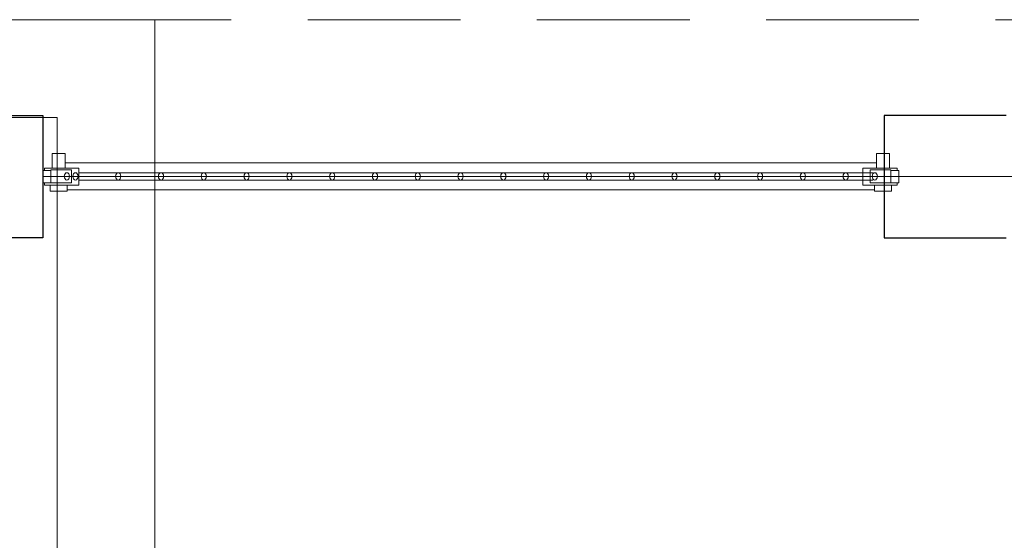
# Model space of a CAD drawing. Header units: inches. Extents: x 1156 to 71303, y -52654 to 51.
# Tile 116 of 151: x 63686 to 63767, y -43276 to -43233. Entities that reach past the tile are written whole.
import ezdxf

# ---------------------------------------------------------------- set-up
doc = ezdxf.new("R2010")
doc.units = ezdxf.units.IN
doc.header["$MEASUREMENT"] = 0
doc.linetypes.add('HIDDEN', pattern=[0.375, 0.25, -0.125])
doc.layers.get('0').update_dxf_attribs({"lineweight": 0})
for name, color, linetype, lineweight in [('--ogr.-słupki', 7, 'Continuous', 30), ('--ogrodzenie', 8, 'Continuous', 0), ('A8a-opisy dodatkowe', 7, 'Continuous', 0)]:
    doc.layers.add(name, color=color, linetype=linetype, lineweight=lineweight)

# ---------------------------------------------------------------- blocks, each defined once
blk = doc.blocks.new('furtka-rzut-1m')
at = {"lineweight": 30}
for p, q in [((-110, 5), (-120, 5)), ((-120, 5), (-120, -5)), ((-120, -5), (-110, -5))]:
    blk.add_line(p, q, dxfattribs=at)
blk = doc.blocks.new('ogr-panel-1m')
at = {"ltscale": 25.4}
for p, q in [((0.84, 1.2), (0.84, 0.7)), ((2.84, 0.7), (2.84, 1.2)), ((97.161, 0.7), (97.161, 1.2)), ((99.161, 1.2), (99.161, 0.7)), ((2.393, 0.5), (0, 0.5)), ((0.2, 0.5), (0.2, 0.7)), ((0.2, 0.5), (0.2, 0.7)), ((4.2, 0.7), (0.2, 0.7)), ((0.92, 0.5), (3.32, 0.5)), ((2.89, 0.7), (2.59, 0.7)), ((2.89, 0.5), (2.771, 0.5)), ((95.801, 0.7), (99.801, 0.7)), ((99.081, 0.5), (96.681, 0.5)), ((97.111, 0.7), (97.411, 0.7)), ((97.111, 0.5), (97.231, 0.5)), ((97.608, 0.5), (100.001, 0.5)), ((0, -0.5), (0.92, -0.5)), ((0.2, -0.7), (0.2, -0.5)), ((0.2, -0.7), (0.2, -0.5)), ((0.2, -0.7), (4.2, -0.7)), ((0.92, -0.02), (2.5, -0.02)), ((3.32, -0.54), (0.92, -0.54)), ((2.59, -0.7), (2.89, -0.7)), ((99.801, -0.7), (95.801, -0.7)), ((96.681, -0.54), (99.081, -0.54)), ((97.411, -0.7), (97.111, -0.7)), ((99.081, -0.02), (97.501, -0.02)), ((100.001, -0.5), (99.081, -0.5))]:
    blk.add_line(p, q, dxfattribs=at)
for p, q in [((2.84, 1.2), (0.84, 1.2)), ((97.161, 1.2), (99.161, 1.2)), ((0, -0.5), (0, 0.5)), ((0.92, -0.54), (0.92, 0.5)), ((3.32, -0.54), (3.32, 0.5)), ((4.2, -0.7), (4.2, 0.7)), ((95.801, -0.7), (95.801, 0.7)), ((96.681, -0.54), (96.681, 0.5)), ((99.081, -0.54), (99.081, 0.5)), ((99.801, 0.7), (99.801, 0.5)), ((100.001, 0.5), (100.001, -0.5)), ((1.093, -1.9), (1.093, -0.7)), ((2.59, -0.7), (2.59, -1.9)), ((97.411, -0.7), (97.411, -1.9)), ((98.908, -1.9), (98.908, -0.7)), ((99.801, -0.7), (99.801, -0.5)), ((2.59, -1.9), (1.093, -1.9)), ((97.411, -1.9), (98.908, -1.9))]:
    blk.add_line(p, q)
for points in [[(2.84, 1.08), (97.161, 1.08)], [(96.971, 0.28), (4.2, 0.28)], [(97.202, 0.28), (97.201, 0.28)], [(4.2, -0.32), (96.971, -0.32)], [(97.201, -0.32), (97.202, -0.32)], [(97.411, -1.12), (2.59, -1.12)]]:
    blk.add_lwpolyline(points)
for centre in [(2.8, -0.02), (3.8, -0.02), (8.8, -0.02), (13.8, -0.02), (18.8, -0.02), (23.8, -0.02), (28.8, -0.02), (33.8, -0.02), (38.8, -0.02), (43.8, -0.02), (48.8, -0.02), (53.8, -0.02), (58.8, -0.02), (63.8, -0.02), (68.8, -0.02), (73.8, -0.02), (78.8, -0.02), (83.8, -0.02), (88.8, -0.02), (93.8, -0.02), (97.201, -0.02)]:
    blk.add_circle(centre, 0.3)

msp = doc.modelspace()

# ---------------------------------------------------------------- linework, layer by layer
at = {"layer": '--ogr.-słupki', "lineweight": 30}
msp.add_lwpolyline([(63677.937, -43250.75), (63677.937, -43240.75), (63687.937, -43240.75), (63687.937, -43250.75)], close=True, dxfattribs=at)
at = {"linetype": 'Continuous', "ltscale": 12}
for p, q in [((63697.093, -43232.909), (63622.193, -43232.909)), ((63697.093, -43232.909), (63697.093, -43340.909)), ((63689.093, -43240.909), (63621.895, -43240.909)), ((63689.093, -43240.909), (63689.093, -43348.909))]:
    msp.add_line(p, q, dxfattribs=at)
at = {"linetype": 'HIDDEN', "ltscale": 50}
msp.add_line((63947.093, -43232.909), (63697.093, -43232.909), dxfattribs=at)
at = {"layer": 'A8a-opisy dodatkowe', "linetype": 'Continuous', "ltscale": 12}
msp.add_line((63687.937, -43245.75), (63929.724, -43245.75), dxfattribs=at)

# ---------------------------------------------------------------- block references
at = {"layer": '--ogrodzenie', "rotation": 360}
msp.add_blockref('furtka-rzut-1m', (63876.737, -43245.75), dxfattribs=at)
at = {"xscale": -0.7, "rotation": 179.9999999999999}
msp.add_blockref('ogr-panel-1m', (63687.937, -43245.75), dxfattribs=at)

doc.saveas('drawing.dxf')
